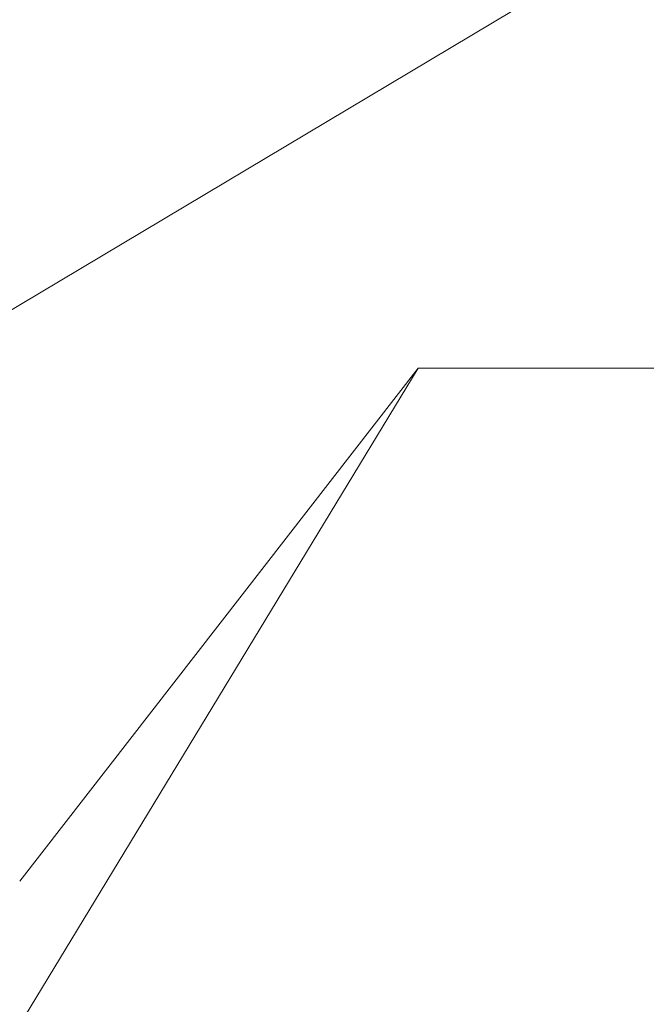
# Model space of a CAD drawing. Header units: millimetres. Extents: x 38570 to 76040, y -5041 to 9267.
# Tile 113 of 169: x 71668 to 72026, y -1877 to -1314. Entities that reach past the tile are written whole.
import ezdxf

# ---------------------------------------------------------------- set-up
doc = ezdxf.new("R2010")
doc.units = ezdxf.units.MM
doc.layers.add('M-EQPM-___-IDEN', color=50, linetype='Continuous', lineweight=20)
doc.layers.add('P-PIPE-____-IDEN', color=2, linetype='Continuous', lineweight=20)

# ---------------------------------------------------------------- blocks, each defined once
blk = doc.blocks.new('ADSK_M_Арматура трубопроводов - ADSK_Наименование_Диаметр условный_15-1637255-3D Отопление Right')
at = {"layer": 'P-PIPE-____-IDEN'}
blk.add_line((53027.03, -2392.36), (53777.03, -2392.36), dxfattribs=at)

msp = doc.modelspace()

# ---------------------------------------------------------------- linework, layer by layer
at = {"layer": 'M-EQPM-___-IDEN'}
msp.add_line((71345.94, -1669.71), (72971.32, -699.16), dxfattribs=at)
at = {"layer": 'P-PIPE-____-IDEN'}
for p, q in [((71603.33, -1995.34), (71895.47, -1513.59)), ((71667.98, -1806.8), (71895.47, -1513.59)), ((71895.47, -1513.59), (72014.27, -1513.59)), ((71895.47, -1513.59), (72014.27, -1513.59))]:
    msp.add_line(p, q, dxfattribs=at)

# ---------------------------------------------------------------- block references
msp.add_blockref('ADSK_M_Арматура трубопроводов - ADSK_Наименование_Диаметр условный_15-1637255-3D Отопление Right', (18987.24, 878.78), dxfattribs=at)

doc.saveas('drawing.dxf')
